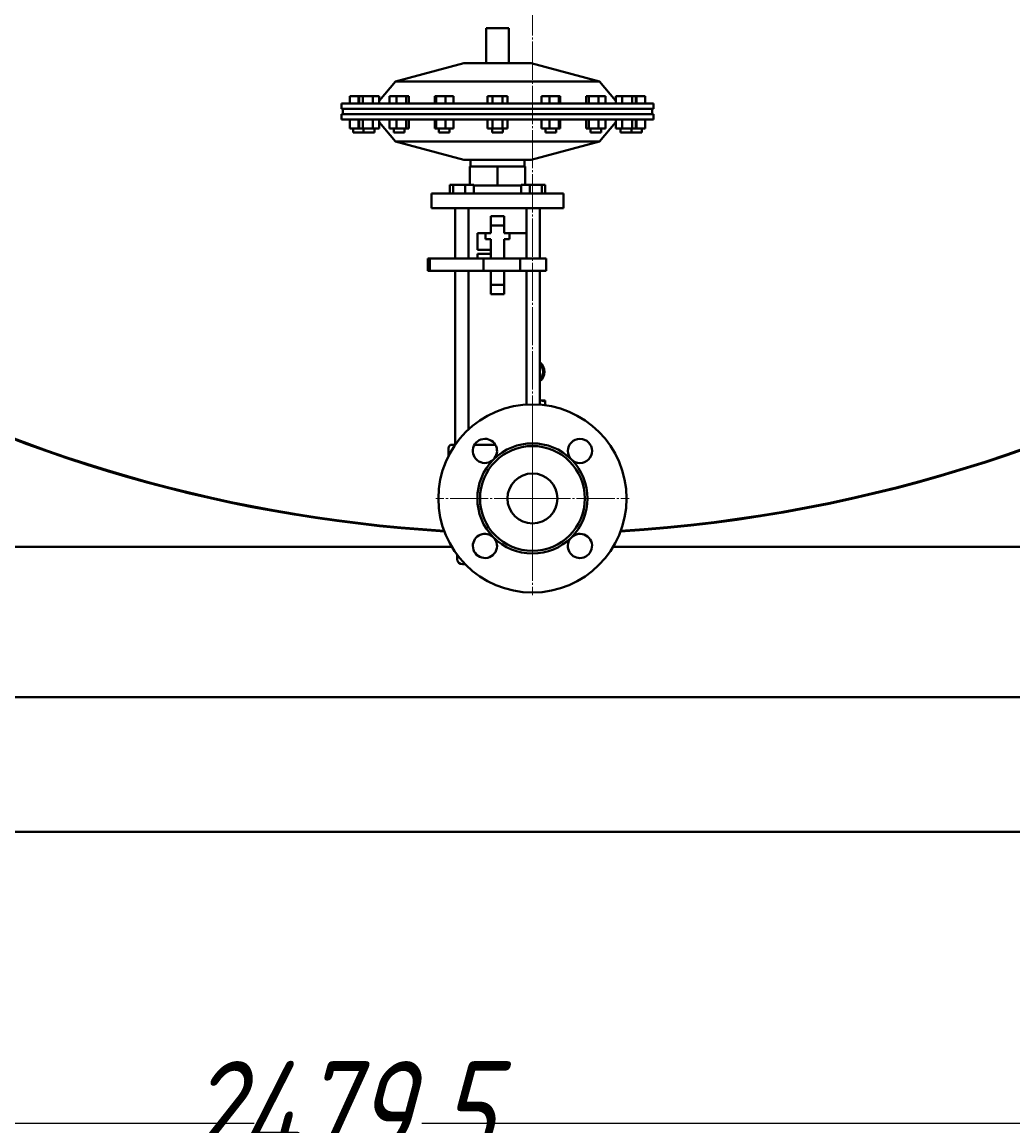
# Model space of a CAD drawing. Header units: millimetres. Extents: x -4428 to 3866, y -3426 to 3855.
# Tile 125 of 191: x 2102 to 2840, y -3426 to -2604. Entities that reach past the tile are written whole.
import ezdxf

# ---------------------------------------------------------------- set-up
doc = ezdxf.new("R2010")
doc.units = ezdxf.units.MM
for name, pattern in [('K5LT_AXLED', [32.912189, 28.412189, -1.5, 1.5, -1.5]), ('K5LT_BASIC', [0]), ('K5LT_THIN', [0])]:
    doc.linetypes.add(name, pattern=pattern)
doc.layers.add('Системный слой', color=7, linetype='Continuous')
doc.styles.add('KDIMTEXTSTYLE', font='GOST_AU.SHX', dxfattribs={"width": 0.96, "oblique": 15, "height": 5})
doc.dimstyles.new('KDIMSTYLE (1.00)', dxfattribs={"dimtxt": 5, "dimasz": 1, "dimexe": 2, "dimexo": 0, "dimgap": 1, "dimtad": 1, "dimtxsty": 'KDIMTEXTSTYLE', "dimsah": 1, "dimcen": 0, "dimdle": 1, "dimadec": 0, "dimazin": 0, "dimtfac": 0.667, "dimtmove": 0, "dimatfit": 3, "dimfxl": 1, "dimtvp": 1, "dimtolj": 1, "dimtzin": 0, "dimarcsym": 0})

# ---------------------------------------------------------------- blocks, each defined once
blk = doc.blocks.new('KDIMARROW_01')
at = {"layer": 'Системный слой'}
blk.add_hatch(color=0, dxfattribs=at).paths.add_polyline_path([(0, 0), (-5, 0.66), (-4.5, 0), (-5, -0.66)])
at = {"layer": 'Системный слой', "color": 0, "linetype": 'K5LT_THIN', "lineweight": 20}
for p, q in [((-4.5, 0), (-5, 0.66)), ((-5, 0.66), (0, 0)), ((0, 0), (-5, -0.66)), ((-5, -0.66), (-4.5, 0)), ((0, 0), (-1, 0))]:
    blk.add_line(p, q, dxfattribs=at)
blk = doc.blocks.new('U20')
at = {"layer": 'Системный слой', "color": 30, "linetype": 'K5LT_AXLED', "lineweight": 20, "true_color": 0xff8000}
blk.add_line((2481.93, -1894.95), (2481.93, -2991.95), dxfattribs=at)
blk = doc.blocks.new('U21')
at = {"layer": 'Системный слой', "color": 30, "linetype": 'K5LT_AXLED', "lineweight": 20, "true_color": 0xff8000}
for q in [(2481.93, -2886.95), (2409.93, -2958.95), (2553.93, -2958.95), (2481.93, -3030.95)]:
    blk.add_line((2481.93, -2958.95), q, dxfattribs=at)
blk = doc.blocks.new('U16')
at = {"layer": 'Системный слой', "color": 150, "linetype": 'K5LT_BASIC', "lineweight": 40, "true_color": 0x0080ff}
for p, q in [((2447.6, -2634.95), (2447.6, -2608.95)), ((2447.6, -2608.95), (2464.26, -2608.95)), ((2464.26, -2634.95), (2464.26, -2608.95)), ((2430.93, -2634.95), (2379.94, -2648.62)), ((2430.93, -2634.95), (2480.93, -2634.95)), ((2480.93, -2634.95), (2531.93, -2648.62)), ((2379.94, -2648.62), (2368.03, -2662.81)), ((2379.94, -2648.62), (2531.93, -2648.62)), ((2531.93, -2648.62), (2543.83, -2662.81)), ((2352.43, -2659.65), (2345.93, -2659.65)), ((2345.93, -2664.95), (2345.93, -2659.65)), ((2352.43, -2664.95), (2352.43, -2659.65)), ((2352.87, -2659.65), (2352.43, -2659.65)), ((2352.87, -2664.95), (2352.87, -2659.65)), ((2355.74, -2659.65), (2352.87, -2659.65)), ((2363.18, -2659.65), (2355.74, -2659.65)), ((2355.74, -2664.95), (2355.74, -2659.65)), ((2367.75, -2659.65), (2363.18, -2659.65)), ((2363.18, -2664.95), (2363.18, -2659.65)), ((2367.75, -2664.95), (2367.75, -2659.65)), ((2375.5, -2664.95), (2375.5, -2659.65)), ((2380.8, -2659.65), (2375.5, -2659.65)), ((2380.8, -2664.95), (2380.8, -2659.65)), ((2388.05, -2659.65), (2380.8, -2659.65)), ((2389.99, -2659.65), (2388.05, -2659.65)), ((2388.05, -2664.95), (2388.05, -2659.65)), ((2389.99, -2664.95), (2389.99, -2659.65)), ((2410.37, -2659.65), (2409.39, -2659.65)), ((2409.39, -2664.95), (2409.39, -2659.65)), ((2417.3, -2659.65), (2410.37, -2659.65)), ((2410.37, -2664.95), (2410.37, -2659.65)), ((2417.3, -2664.95), (2417.3, -2659.65)), ((2423.26, -2659.65), (2417.3, -2659.65)), ((2423.26, -2664.95), (2423.26, -2659.65)), ((2448.42, -2664.95), (2448.42, -2659.65)), ((2452.18, -2659.65), (2448.42, -2659.65)), ((2452.18, -2664.95), (2452.18, -2659.65)), ((2459.68, -2659.65), (2452.18, -2659.65)), ((2463.44, -2659.65), (2459.68, -2659.65)), ((2459.68, -2664.95), (2459.68, -2659.65)), ((2463.44, -2664.95), (2463.44, -2659.65)), ((2494.56, -2659.65), (2488.6, -2659.65)), ((2488.6, -2664.95), (2488.6, -2659.65)), ((2494.56, -2664.95), (2494.56, -2659.65)), ((2501.49, -2659.65), (2494.56, -2659.65)), ((2501.49, -2664.95), (2501.49, -2659.65)), ((2502.47, -2659.65), (2501.49, -2659.65)), ((2502.47, -2664.95), (2502.47, -2659.65)), ((2523.81, -2659.65), (2521.87, -2659.65)), ((2521.87, -2664.95), (2521.87, -2659.65)), ((2523.81, -2664.95), (2523.81, -2659.65)), ((2531.06, -2659.65), (2523.81, -2659.65)), ((2536.37, -2659.65), (2531.06, -2659.65)), ((2531.06, -2664.95), (2531.06, -2659.65)), ((2536.37, -2664.95), (2536.37, -2659.65)), ((2548.68, -2659.65), (2544.11, -2659.65)), ((2544.11, -2664.95), (2544.11, -2659.65)), ((2548.68, -2664.95), (2548.68, -2659.65)), ((2556.12, -2659.65), (2548.68, -2659.65)), ((2556.12, -2664.95), (2556.12, -2659.65)), ((2558.99, -2659.65), (2556.12, -2659.65)), ((2559.43, -2659.65), (2558.99, -2659.65)), ((2558.99, -2664.95), (2558.99, -2659.65)), ((2559.43, -2664.95), (2559.43, -2659.65)), ((2565.93, -2659.65), (2559.43, -2659.65)), ((2565.93, -2664.95), (2565.93, -2659.65)), ((2339.93, -2664.95), (2571.93, -2664.95)), ((2339.93, -2668.95), (2339.93, -2664.95)), ((2339.93, -2668.95), (2571.93, -2668.95)), ((2340.93, -2672.95), (2340.93, -2668.95)), ((2570.93, -2672.95), (2570.93, -2668.95)), ((2571.93, -2668.95), (2571.93, -2664.95)), ((2339.93, -2676.95), (2339.93, -2672.95)), ((2339.93, -2672.95), (2571.93, -2672.95)), ((2339.93, -2676.95), (2571.93, -2676.95)), ((2345.93, -2676.95), (2345.93, -2683.75)), ((2352.43, -2676.95), (2352.43, -2683.75)), ((2352.87, -2676.95), (2352.87, -2683.75)), ((2355.74, -2676.95), (2355.74, -2683.75)), ((2363.18, -2676.95), (2363.18, -2683.75)), ((2367.75, -2676.95), (2367.75, -2683.75)), ((2375.5, -2676.95), (2375.5, -2683.75)), ((2380.8, -2676.95), (2380.8, -2683.75)), ((2388.05, -2676.95), (2388.05, -2683.75)), ((2389.99, -2676.95), (2389.99, -2683.75)), ((2409.39, -2676.95), (2409.39, -2683.75)), ((2410.37, -2676.95), (2410.37, -2683.75)), ((2417.3, -2676.95), (2417.3, -2683.75)), ((2423.26, -2676.95), (2423.26, -2683.75)), ((2448.42, -2676.95), (2448.42, -2683.75)), ((2452.18, -2676.95), (2452.18, -2683.75)), ((2459.68, -2676.95), (2459.68, -2683.75)), ((2463.44, -2676.95), (2463.44, -2683.75)), ((2488.6, -2676.95), (2488.6, -2683.75)), ((2494.56, -2676.95), (2494.56, -2683.75)), ((2501.49, -2676.95), (2501.49, -2683.75)), ((2502.47, -2676.95), (2502.47, -2683.75)), ((2521.87, -2676.95), (2521.87, -2683.75)), ((2523.81, -2676.95), (2523.81, -2683.75)), ((2531.06, -2676.95), (2531.06, -2683.75)), ((2536.37, -2676.95), (2536.37, -2683.75)), ((2544.11, -2676.95), (2544.11, -2683.75)), ((2548.68, -2676.95), (2548.68, -2683.75)), ((2556.12, -2676.95), (2556.12, -2683.75)), ((2558.99, -2676.95), (2558.99, -2683.75)), ((2559.43, -2676.95), (2559.43, -2683.75)), ((2565.93, -2676.95), (2565.93, -2683.75)), ((2571.93, -2676.95), (2571.93, -2672.95)), ((2345.93, -2683.75), (2352.43, -2683.75)), ((2348.43, -2683.75), (2348.43, -2686.75)), ((2352.43, -2683.75), (2352.87, -2683.75)), ((2352.87, -2683.75), (2355.74, -2683.75)), ((2355.74, -2683.75), (2363.18, -2683.75)), ((2356.31, -2683.75), (2356.31, -2686.75)), ((2363.18, -2683.75), (2367.75, -2683.75)), ((2364.31, -2683.75), (2364.31, -2686.75)), ((2379.94, -2693.29), (2368.03, -2679.1)), ((2375.5, -2683.75), (2380.8, -2683.75)), ((2378.74, -2683.75), (2378.74, -2686.75)), ((2380.8, -2683.75), (2388.05, -2683.75)), ((2386.74, -2683.75), (2386.74, -2686.75)), ((2388.05, -2683.75), (2389.99, -2683.75)), ((2409.39, -2683.75), (2410.37, -2683.75)), ((2410.37, -2683.75), (2417.3, -2683.75)), ((2412.32, -2683.75), (2412.32, -2686.75)), ((2417.3, -2683.75), (2423.26, -2683.75)), ((2420.32, -2683.75), (2420.32, -2686.75)), ((2448.42, -2683.75), (2452.18, -2683.75)), ((2451.93, -2683.75), (2451.93, -2686.75)), ((2452.18, -2683.75), (2459.68, -2683.75)), ((2459.68, -2683.75), (2463.44, -2683.75)), ((2459.93, -2683.75), (2459.93, -2686.75)), ((2488.6, -2683.75), (2494.56, -2683.75)), ((2491.54, -2683.75), (2491.54, -2686.75)), ((2494.56, -2683.75), (2501.49, -2683.75)), ((2499.54, -2683.75), (2499.54, -2686.75)), ((2501.49, -2683.75), (2502.47, -2683.75)), ((2521.87, -2683.75), (2523.81, -2683.75)), ((2523.81, -2683.75), (2531.06, -2683.75)), ((2525.12, -2683.75), (2525.12, -2686.75)), ((2531.06, -2683.75), (2536.37, -2683.75)), ((2531.93, -2693.29), (2543.83, -2679.1)), ((2533.12, -2683.75), (2533.12, -2686.75)), ((2544.11, -2683.75), (2548.68, -2683.75)), ((2547.55, -2683.75), (2547.55, -2686.75)), ((2548.68, -2683.75), (2556.12, -2683.75)), ((2555.55, -2683.75), (2555.55, -2686.75)), ((2556.12, -2683.75), (2558.99, -2683.75)), ((2558.99, -2683.75), (2559.43, -2683.75)), ((2559.43, -2683.75), (2565.93, -2683.75)), ((2563.43, -2683.75), (2563.43, -2686.75)), ((2348.43, -2686.75), (2356.31, -2686.75)), ((2356.31, -2686.75), (2356.61, -2686.75)), ((2356.61, -2686.75), (2364.31, -2686.75)), ((2378.74, -2686.75), (2379.92, -2686.75)), ((2379.92, -2686.75), (2386.74, -2686.75)), ((2379.94, -2693.29), (2531.93, -2693.29)), ((2430.93, -2706.95), (2379.94, -2693.29)), ((2412.32, -2686.75), (2414.79, -2686.75)), ((2414.79, -2686.75), (2420.32, -2686.75)), ((2451.93, -2686.75), (2455.93, -2686.75)), ((2455.93, -2686.75), (2459.93, -2686.75)), ((2480.93, -2706.95), (2531.93, -2693.29)), ((2491.54, -2686.75), (2497.07, -2686.75)), ((2497.07, -2686.75), (2499.54, -2686.75)), ((2525.12, -2686.75), (2531.94, -2686.75)), ((2531.94, -2686.75), (2533.12, -2686.75)), ((2547.55, -2686.75), (2555.25, -2686.75)), ((2555.25, -2686.75), (2555.55, -2686.75)), ((2555.55, -2686.75), (2563.43, -2686.75)), ((2430.93, -2706.95), (2480.93, -2706.95)), ((2435.93, -2711.95), (2435.93, -2706.95)), ((2475.93, -2711.95), (2475.93, -2706.95)), ((2455.93, -2711.95), (2435.43, -2711.95)), ((2435.43, -2725.55), (2435.43, -2711.95)), ((2455.93, -2725.95), (2455.93, -2711.95)), ((2476.43, -2711.95), (2455.93, -2711.95)), ((2476.43, -2725.55), (2476.43, -2711.95)), ((2422.88, -2725.55), (2420.49, -2725.55)), ((2420.49, -2731.95), (2420.49, -2725.55)), ((2431.8, -2725.55), (2422.88, -2725.55)), ((2422.88, -2731.95), (2422.88, -2725.55)), ((2431.8, -2731.95), (2431.8, -2725.55)), ((2438.34, -2725.55), (2431.8, -2725.55)), ((2438.34, -2731.95), (2438.34, -2725.55)), ((2455.93, -2725.95), (2438.34, -2725.95)), ((2438.43, -2725.95), (2438.43, -2731.95)), ((2473.52, -2725.95), (2455.93, -2725.95)), ((2473.43, -2725.95), (2473.43, -2731.95)), ((2473.52, -2731.95), (2473.52, -2725.55)), ((2480.06, -2725.55), (2473.52, -2725.55)), ((2488.98, -2725.55), (2480.06, -2725.55)), ((2480.06, -2731.95), (2480.06, -2725.55)), ((2488.98, -2731.95), (2488.98, -2725.55)), ((2491.37, -2725.55), (2488.98, -2725.55)), ((2491.37, -2731.95), (2491.37, -2725.55)), ((2406.93, -2742.95), (2406.93, -2731.95)), ((2504.93, -2731.95), (2406.93, -2731.95)), ((2504.93, -2742.95), (2504.93, -2731.95)), ((2504.93, -2742.95), (2406.93, -2742.95)), ((2424.41, -2742.95), (2424.41, -2780.45)), ((2434.41, -2742.95), (2434.41, -2780.45)), ((2477.45, -2742.95), (2477.45, -2780.45)), ((2487.45, -2742.95), (2487.45, -2780.45)), ((2450.93, -2761.45), (2450.93, -2748.95)), ((2450.93, -2748.95), (2460.93, -2748.95)), ((2460.93, -2748.95), (2460.93, -2761.45)), ((2450.93, -2755.95), (2460.93, -2755.95)), ((2440.93, -2761.45), (2450.93, -2761.45)), ((2440.93, -2773.95), (2440.93, -2761.45)), ((2446.93, -2765.95), (2446.93, -2761.45)), ((2450.93, -2765.95), (2446.93, -2765.95)), ((2450.93, -2773.95), (2450.93, -2765.95)), ((2460.93, -2761.45), (2477.45, -2761.45)), ((2464.93, -2765.95), (2460.93, -2765.95)), ((2460.93, -2765.95), (2460.93, -2780.45)), ((2464.93, -2761.45), (2464.93, -2765.95)), ((2450.93, -2773.95), (2440.93, -2773.95)), ((2450.93, -2776.95), (2450.93, -2773.95)), ((2404.05, -2789.45), (2404.05, -2780.45)), ((2405.49, -2780.45), (2404.05, -2780.45)), ((2445.43, -2780.45), (2405.49, -2780.45)), ((2405.49, -2789.45), (2405.49, -2780.45)), ((2440.93, -2776.95), (2450.93, -2776.95)), ((2440.93, -2780.45), (2440.93, -2776.95)), ((2445.43, -2789.45), (2445.43, -2780.45)), ((2472.75, -2780.45), (2445.43, -2780.45)), ((2450.93, -2780.45), (2450.93, -2776.95)), ((2472.75, -2789.45), (2472.75, -2780.45)), ((2492.15, -2780.45), (2472.75, -2780.45)), ((2492.15, -2789.45), (2492.15, -2780.45)), ((2405.49, -2789.45), (2404.05, -2789.45)), ((2445.43, -2789.45), (2405.49, -2789.45)), ((2424.41, -2789.45), (2424.41, -2918.95)), ((2434.41, -2789.45), (2434.41, -2907.55)), ((2449.79, -2789.45), (2445.43, -2789.45)), ((2450.93, -2789.45), (2449.79, -2789.45)), ((2450.93, -2806.95), (2450.93, -2789.45)), ((2460.93, -2789.45), (2450.93, -2789.45)), ((2460.93, -2789.45), (2460.93, -2806.95)), ((2472.75, -2789.45), (2460.93, -2789.45)), ((2492.15, -2789.45), (2472.75, -2789.45)), ((2477.45, -2789.45), (2477.45, -2889.1)), ((2487.45, -2789.45), (2487.45, -2889.17)), ((2460.93, -2799.95), (2450.93, -2799.95)), ((2460.93, -2806.95), (2450.93, -2806.95)), ((2491.43, -2885.95), (2487.45, -2885.95)), ((2491.43, -2885.95), (2491.43, -2886.8)), ((2491.43, -2889.6), (2491.43, -2886.8)), ((2419.43, -2921.45), (2419.43, -2927.43)), ((2424.48, -2918.95), (2421.93, -2918.95)), ((2439.14, -2918.95), (2438.87, -2918.95)), ((2441.92, -2918.95), (2439.14, -2918.95)), ((2454.28, -2918.95), (2441.92, -2918.95)), ((1811.93, -2994.95), (2421.9, -2994.95)), ((2541.96, -2994.95), (3151.93, -2994.95)), ((2425.93, -3000.95), (2425.93, -3003.95)), ((2429.93, -3007.95), (2431.94, -3007.95)), ((3228.93, -3106.95), (1734.93, -3106.95)), ((3228.93, -3206.95), (1734.93, -3206.95))]:
    blk.add_line(p, q, dxfattribs=at)
for centre, radius in [((2481.93, -2958.95), 70), ((2517.29, -2923.6), 9), ((2481.93, -2958.95), 39), ((2481.93, -2958.95), 18.6)]:
    blk.add_circle(centre, radius, dxfattribs=at)
for centre, radius, start, end in [((2481.93, -1894.95), 1090.5, 273.44677, 331.22113), ((2481.93, -1894.95), 1090, 273.45833, 331.17669), ((2481.93, -1894.95), 1090, 213.20696, 266.54167), ((2481.93, -1894.95), 1090.5, 213.24707, 266.55323), ((2481.93, -2864.69), 9, 307.80275, 52.19725), ((2481.93, -2864.69), 8, 313.59553, 46.40447), ((2446.58, -2923.6), 9, 90, 315), ((2446.58, -2923.6), 9, 315, 90), ((2421.93, -2921.45), 2.5, 90, 180), ((2481.93, -2958.95), 41, 315, 135), ((2481.93, -2958.95), 41, 135, 225), ((2446.58, -2994.31), 9, 45, 180), ((2446.58, -2994.31), 9, 180, 45), ((2481.93, -2958.95), 41, 225, 270), ((2481.93, -2958.95), 41, 270, 315), ((2517.29, -2994.31), 9, 135, 270), ((2517.29, -2994.31), 9, 270, 135), ((2429.93, -3003.95), 4, 180, 270)]:
    blk.add_arc(centre, radius, start, end, dxfattribs=at)
for points, weights in [([(2368.03, -2662.81), (2367.89, -2662.97), (2367.75, -2663.12)], [1, 0.992416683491, 0.98606093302]), ([(2543.83, -2662.81), (2543.97, -2662.97), (2544.11, -2663.12)], [1, 0.992416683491, 0.98606093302]), ([(2367.75, -2678.79), (2367.89, -2678.94), (2368.03, -2679.1)], [0.986060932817, 0.992416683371, 1]), ([(2544.11, -2678.79), (2543.97, -2678.94), (2543.83, -2679.1)], [0.986060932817, 0.992416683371, 1])]:
    blk.add_rational_spline(points, weights, degree=2, dxfattribs=at)
blk.add_open_spline([(2487.45, -2885.98), (2487.5, -2885.98), (2487.62, -2885.99), (2487.81, -2886), (2488.01, -2886.02), (2488.2, -2886.05), (2488.39, -2886.07), (2488.58, -2886.1), (2488.76, -2886.13), (2488.93, -2886.16), (2489.1, -2886.19), (2489.26, -2886.22), (2489.43, -2886.25), (2489.62, -2886.29), (2489.87, -2886.35), (2490.18, -2886.43), (2490.49, -2886.51), (2490.74, -2886.59), (2490.91, -2886.64), (2491.07, -2886.69), (2491.23, -2886.74), (2491.36, -2886.78), (2491.43, -2886.8)], degree=3, knots=[0.1463926, 0.1463926, 0.1463926, 0.1463926, 0.1790294, 0.2224286, 0.2646962, 0.3061553, 0.3464048, 0.3862456, 0.4244559, 0.4614384, 0.4963794, 0.5305029, 0.5655975, 0.6024812, 0.657325, 0.7264075, 0.8025764, 0.8569926, 0.8915942, 0.9134585, 0.9569044, 1, 1, 1, 1], dxfattribs=at)
at = {"layer": 'Системный слой'}
for name in ['U20', 'U21']:
    blk.add_blockref(name, (0, 0), dxfattribs=at)

msp = doc.modelspace()

# ---------------------------------------------------------------- block references
at = {"layer": 'Системный слой'}
msp.add_blockref('U16', (0, 0), dxfattribs=at)

# ---------------------------------------------------------------- dimensions: what is measured, and where the dimension line sits
at = {"layer": 'Системный слой', "color": 7}
msp.add_linear_dim(base=(3576.931, -3423.906), p1=(1097.431, -956.955), p2=(3576.931, -1894.955), location=(2337.181, -3423.906), dimstyle='KDIMSTYLE (1.00)', override={"dimexo": 0, "dimpost": '\\H75.0;\\W0.965;\\Q15;<>', "dimblk1": 'KDIMARROW_01', "dimblk2": 'KDIMARROW_01', "dimse1": 0, "dimse2": 0, "dimclrt": 7, "dimtolj": 1}, dxfattribs=at).render()

doc.saveas('drawing.dxf')
